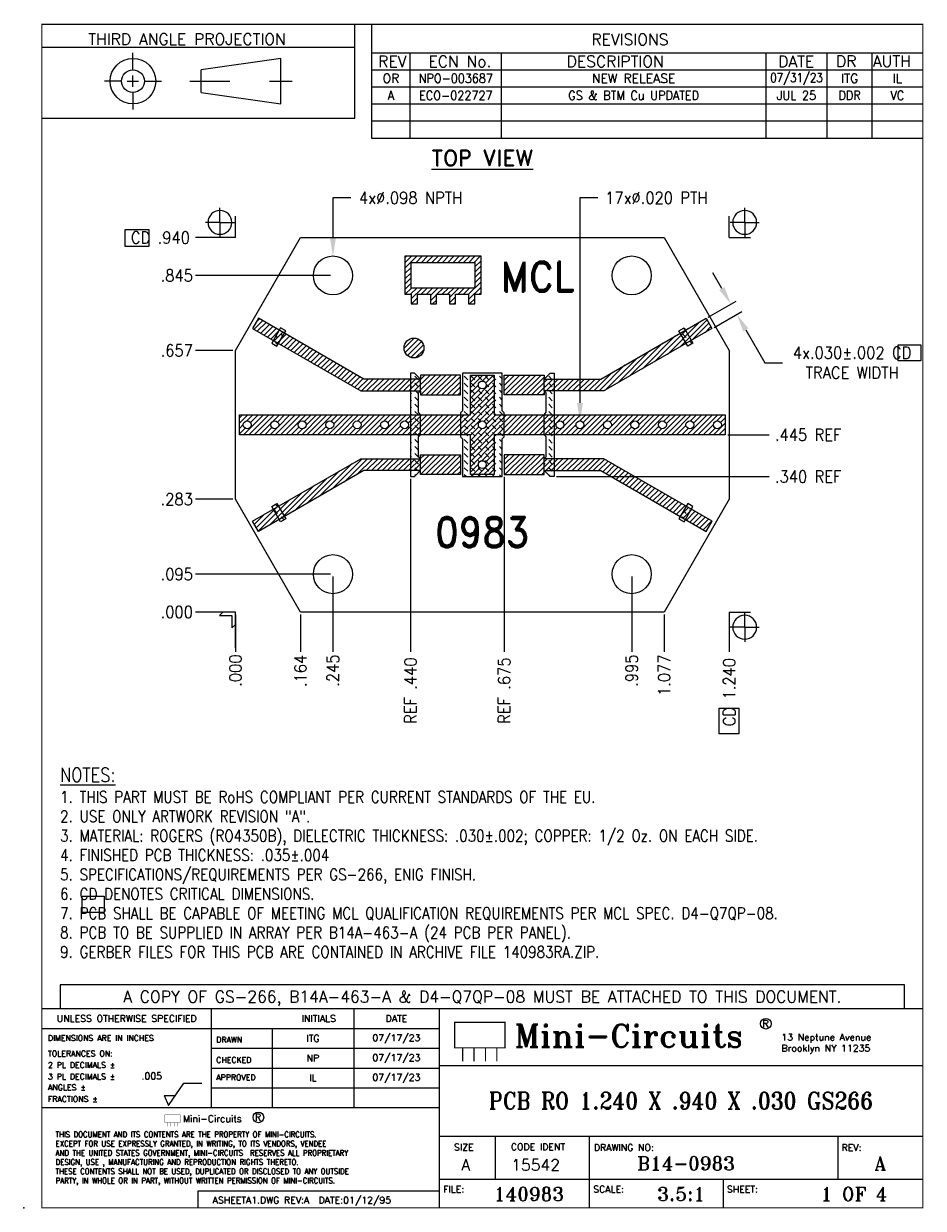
# Model space of a CAD drawing. Extents: x -0.5 to 9.5, y -1.5 to 2.7.
# Tile 1 of 4: x -0.5 to 1.7, y -1.5 to 1.5. Entities that reach past the tile are written whole.
import ezdxf
from ezdxf.enums import TextEntityAlignment as Align

# ---------------------------------------------------------------- set-up
doc = ezdxf.new("R2010")
doc.units = 0
doc.header["$LTSCALE"] = 0.1
doc.header["$MEASUREMENT"] = 0
doc.header["$PDSIZE"] = -1
doc.linetypes.add('DASHED', pattern=[0.75, 0.5, -0.25])
doc.layers.get('0').update_dxf_attribs({"linetype": 'CONTINUOUS'})
doc.layers.get('Defpoints').update_dxf_attribs({"linetype": 'CONTINUOUS'})
for name, color, linetype in [('CORNER', 7, 'CONTINUOUS'), ('DIM', 7, 'CONTINUOUS'), ('NPTH', 5, 'CONTINUOUS'), ('PCB-FRAME', 132, 'CONTINUOUS'), ('PTH', 6, 'CONTINUOUS'), ('TEXT', 7, 'CONTINUOUS'), ('TITLE-BLOCK', 7, 'CONTINUOUS'), ('TOP-COP', 1, 'CONTINUOUS'), ('TOP-SLD', 3, 'CONTINUOUS')]:
    doc.layers.add(name, color=color, linetype=linetype)
doc.layers.add('TOP-COPH', color=12, linetype='CONTINUOUS', lineweight=15)
doc.layers.add('TOP-SLDH', color=3, linetype='CONTINUOUS', lineweight=15)
doc.styles.add('ROMAND', font='romand.shx', dxfattribs={"width": 0.9})
doc.styles.add('ROMANT', font='ROMANT.shx', dxfattribs={"width": 0.9})
doc.dimstyles.new('DIM', dxfattribs={"dimscale": 0.6, "dimtxt": 0.05, "dimasz": 0.075, "dimexe": 0.025, "dimexo": 0.01, "dimgap": 0.01, "dimtad": 0, "dimtoh": 1, "dimdec": 3, "dimzin": 4, "dimdsep": 46, "dimtxsty": 'ROMAND', "dimcen": 0, "dimclrd": 256, "dimclre": 256, "dimclrt": 256, "dimadec": 0, "dimazin": 0, "dimtfac": 1, "dimtdec": 3, "dimtofl": 0, "dimtmove": 0, "dimatfit": 3, "dimfxl": 1, "dimtolj": 1, "dimtzin": 0, "dimlwd": -1, "dimlwe": -1, "dimarcsym": 0})

# ---------------------------------------------------------------- blocks, each defined once
blk = doc.blocks.new('ASHEET1')
for points, const_width in [([(3.787, 1.729), (3.787, 1.505), (4.229, 1.505), (4.229, 1.729)], 0.01), ([(1.241, 0.917), (1.241, 0.85), (1.374, 0.85), (1.374, 0.917)], 0.003)]:
    blk.add_lwpolyline(points, close=True, dxfattribs=dict(const_width=const_width))
for points, const_width in [([(3.857, 1.505), (3.857, 1.387)], 0.01), ([(3.957, 1.505), (3.957, 1.387)], 0.01), ([(4.057, 1.505), (4.057, 1.387)], 0.01), ([(4.157, 1.505), (4.157, 1.387)], 0.01), ([(1.262, 0.85), (1.262, 0.815)], 0.003), ([(1.292, 0.85), (1.292, 0.815)], 0.003), ([(1.322, 0.85), (1.322, 0.815)], 0.003), ([(1.352, 0.85), (1.352, 0.815)], 0.003)]:
    blk.add_lwpolyline(points, dxfattribs=dict(const_width=const_width))
for centre in [(6.521, 1.717), (2.062, 0.894)]:
    blk.add_circle(centre, 0.0468)
at = {"layer": 'TITLE-BLOCK'}
for p, q in [((2.91, 9.675), (2.91, 10.5)), ((3.057, 10.5), (3.057, 9.5)), ((0.16, 10.3), (2.91, 10.3)), ((0.96, 10.1), (0.96, 10.25)), ((3.057, 10.25), (7.9, 10.25)), ((3.397, 9.5), (3.397, 10.25)), ((4.198, 9.5), (4.198, 10.25)), ((6.522, 10.25), (6.522, 9.5)), ((7.06, 9.5), (7.06, 10.25)), ((7.454, 10.25), (7.454, 9.5)), ((2.26, 10.2), (1.56, 10.1)), ((1.56, 9.9), (1.56, 10.1)), ((2.26, 9.8), (2.26, 10.2)), ((3.057, 10.1), (7.9, 10.1)), ((0.86, 10), (0.71, 10)), ((0.91, 10), (1.01, 10)), ((0.96, 9.95), (0.96, 10.05)), ((1.06, 10), (1.21, 10)), ((0.96, 9.9), (0.96, 9.75)), ((1.56, 9.9), (2.26, 9.8)), ((3.057, 9.95), (7.9, 9.95)), ((3.057, 9.8), (7.9, 9.8)), ((0.16, 9.675), (2.91, 9.675)), ((3.057, 9.65), (7.9, 9.65)), ((3.057, 9.5), (7.9, 9.5)), ((0.16, 1.85), (7.9, 1.85)), ((1.65, 0.98), (1.65, 1.85)), ((2.9, 1.85), (2.9, 0.98)), ((3.65, 1.85), (3.65, 0.1)), ((0.16, 1.676), (1.65, 1.676)), ((1.65, 1.676), (3.65, 1.676)), ((2.184, 1.676), (2.184, 0.98)), ((1.65, 1.502), (3.65, 1.502)), ((1.65, 1.328), (3.65, 1.328)), ((3.65, 1.35), (7.9, 1.35)), ((1.273, 0.999), (1.408, 1.195)), ((1.408, 1.195), (1.564, 1.195)), ((1.65, 1.154), (3.65, 1.154)), ((1.233, 1.085), (1.332, 1.085)), ((1.233, 1.085), (1.273, 0.999)), ((0.16, 0.98), (3.65, 0.98)), ((3.65, 0.73), (7.9, 0.73)), ((4.144, 0.73), (4.144, 0.35)), ((4.97, 0.73), (4.97, 0.1)), ((7.154, 0.73), (7.154, 0.35)), ((3.65, 0.35), (7.9, 0.35)), ((6.15, 0.1), (6.15, 0.35)), ((1.534, 0.248), (3.65, 0.248)), ((1.534, 0.1), (1.534, 0.248))]:
    blk.add_line(p, q, dxfattribs=at)
at = {"layer": 'TITLE-BLOCK', "linetype": 'DASHED'}
blk.add_line((1.46, 10), (2.36, 10), dxfattribs=at)
at = {"layer": 'TITLE-BLOCK', "const_width": 0.01}
blk.add_lwpolyline([(0.16, 0.1), (0.16, 10.5), (7.9, 10.5), (7.9, 0.1)], close=True, dxfattribs=at)
at = {"layer": 'TITLE-BLOCK'}
for radius in [0.2, 0.1]:
    blk.add_circle((0.96, 10), radius, dxfattribs=at)
blk.add_point((0, 0.1), dxfattribs=at)
for s, height, style, p in [('Mini-Circuits', 0.2, 'ROMANT', (4.313, 1.511)), ('R', 0.06, 'ROMAND', (6.491, 1.687)), ('13 Neptune Avenue', 0.06, 'ROMANT', (6.658, 1.569)), ('Brooklyn NY 11235', 0.06, 'ROMANT', (6.658, 1.472)), ('Mini-Circuits', 0.06, 'ROMAND', (1.399, 0.852)), ('R', 0.06, 'ROMAND', (2.032, 0.865))]:
    blk.add_text(s, height=height, dxfattribs=dict(style=style)).set_placement(p)
at = {"style": 'ROMAND', "width": 0.9}
for s, p in [('THIS DOCUMENT AND ITS CONTENTS ARE THE PROPERTY OF MINI-CIRCUITS.', (0.28, 0.719)), ('EXCEPT FOR USE EXPRESSLY GRANTED, IN WRITING, TO ITS VENDORS, VENDEE', (0.28, 0.638)), ('AND THE UNITED STATES GOVERNMENT, MINI-CIRCUITS  RESERVES ALL PROPRIETARY', (0.28, 0.557)), ('DESIGN, USE , MANUFACTURING AND REPRODUCTION RIGHTS THERETO.', (0.28, 0.476)), ('THESE CONTENTS SHALL NOT BE USED, DUPLICATED OR DISCLOSED TO ANY OUTSIDE', (0.28, 0.395)), ('PARTY, IN WHOLE OR IN PART, WITHOUT WRITTEN PERMISSION OF MINI-CIRCUITS.', (0.28, 0.314))]:
    blk.add_text(s, height=0.05, dxfattribs=at).set_placement(p)
at = {"layer": 'TITLE-BLOCK'}
for s, height, style, p in [('THIRD ANGLE PROJECTION', 0.1, 'ROMAND', (0.567, 10.319)), ('DESCRIPTION', 0.1, 'ROMAND', (4.771, 10.123)), ('DR', 0.1, 'ROMANT', (7.138, 10.125)), ('AUTH', 0.1, 'ROMANT', (7.462, 10.125)), ('DIMENSIONS ARE IN INCHES', 0.05, 'ROMAND', (0.213, 1.566)), ('DRAWN', 0.05, 'ROMAND', (1.692, 1.551)), ('TOLERANCES ON:', 0.05, 'ROMAND', (0.213, 1.43)), ('2 PL DECIMALS %%P', 0.05, 'ROMAND', (0.213, 1.329)), ('CHECKED', 0.05, 'ROMAND', (1.692, 1.374)), ('3 PL DECIMALS %%P', 0.05, 'ROMAND', (0.213, 1.228)), ('APPROVED', 0.05, 'ROMAND', (1.692, 1.22)), ('ANGLES %%P', 0.05, 'ROMAND', (0.213, 1.132)), ('FRACTIONS %%P', 0.05, 'ROMAND', (0.213, 1.03)), ('SIZE', 0.06, 'ROMAND', (3.781, 0.602)), ('CODE IDENT', 0.06, 'ROMAND', (4.281, 0.605)), ('DRAWING NO:', 0.06, 'ROMAND', (5.01, 0.599)), ('REV:', 0.06, 'ROMAND', (7.187, 0.599)), ('A', 0.1, 'ROMANT', (3.845, 0.428)), ('15542', 0.1, 'ROMANT', (4.284, 0.426)), ('FILE:', 0.06, 'ROMAND', (3.686, 0.233)), ('SCALE:', 0.06, 'ROMAND', (5.005, 0.233)), ('SHEET:', 0.06, 'ROMAND', (6.179, 0.233)), ('ASHEETA1.DWG REV:A  DATE:01/12/95', 0.06, 'ROMAND', (1.66, 0.137))]:
    blk.add_text(s, height=height, dxfattribs=dict(at, style=style)).set_placement(p)
at = {"layer": 'TITLE-BLOCK', "style": 'ROMAND'}
for s, height, p in [('REVISIONS', 0.1, (5.327, 10.367)), ('REV', 0.1, (3.239, 10.173)), ('ECN No.', 0.1, (3.833, 10.173)), ('DATE', 0.1, (6.788, 10.173)), ('UNLESS OTHERWISE SPECIFIED', 0.06, (0.905, 1.763)), ('INITIALS', 0.06, (2.593, 1.763)), ('DATE', 0.06, (3.275, 1.763))]:
    blk.add_text(s, height=height, dxfattribs=at).set_placement(p, align=Align.MIDDLE)
at = {"layer": 'TITLE-BLOCK', "style": 'ROMANT'}
for tag, height, p in [('DWG_REV_1ST_ECN', 0.08, (3.227, 10.025)), ('1ST_ECN_NUMBER', 0.08, (3.798, 10.025)), ('1ST_ECN_DESCRIPTION', 0.08, (5.36, 10.025)), ('1ST_ECN-DATE', 0.08, (6.791, 10.025)), ('1ST_ECN_CAD_DSNER_INITIAL', 0.08, (7.257, 10.025)), ('1ST_ECN_AUTHORIZER_INITIAL', 0.08, (7.677, 10.025)), ('ACAD_DESIGNER_INITIAL', 0.06, (2.542, 1.589)), ('DRAWING_DATE', 0.06, (3.275, 1.589)), ('CHECKER_INITIAL', 0.06, (2.542, 1.415)), ('CHECKING_DATE', 0.06, (3.275, 1.415)), ('APPROVER_INITIAL', 0.06, (2.542, 1.241)), ('APPROVING_DATE', 0.06, (3.275, 1.241)), ('DRAWING_NAME', 0.15, (5.775, 1.04))]:
    blk.add_attdef(tag, text='', height=height, dxfattribs=at).set_placement(p, align=Align.MIDDLE)
for tag, p, height in [('2_PLACE-TOLERANCE', (1.036, 1.32), 0.06), ('3_PLACE_TOLERANCE', (1.036, 1.228), 0.06), ('SURFACE_ROUGHNESS', (1.416, 1.216), 0.05), ('ANGULAR_TOLERANCE', (0.772, 1.126), 0.06), ('FRACTIONAL_TOLERANCE', (0.772, 1.014), 0.06)]:
    blk.add_attdef(tag, p, '', height=height, dxfattribs=at)
for tag, p in [('DRAWING_NUMBER', (6.062, 0.429)), ('CURRENT_REVISION', (7.527, 0.429)), ('DRAWING_FILE_NAME', (4.439, 0.16)), ('SCALE', (5.777, 0.16)), ('SHEET_NUMBER', (7.296, 0.16))]:
    blk.add_attdef(tag, text='', height=0.12, dxfattribs=at).set_placement(p, align=Align.CENTER)
blk = doc.blocks.new('Low-left')
blk.add_lwpolyline([(-0.0312, 0), (-0.0396, -0.009), (-0.009, -0.009), (-0.009, -0.0396), (0, -0.0312), (0, 0)], close=True)
blk = doc.blocks.new('Low-rght')
for p, q in [((0, 0), (0.0537, 0)), ((0, 0), (0, -0.0537)), ((0.0387, -0.0383), (0.0387, -0.0021)), ((0.0387, -0.0383), (0.0025, -0.0383)), ((0.0387, -0.0383), (0.0387, -0.0745)), ((0.0387, -0.0383), (0.0749, -0.0383))]:
    blk.add_line(p, q)
for start, end in [(90, 180), (0, 90), (180, 270), (270, 0)]:
    blk.add_arc((0.0387, -0.0383), 0.03, start, end)
blk = doc.blocks.new('Up-left')
for p, q in [((-0.0387, 0.0383), (-0.0387, 0.0745)), ((-0.0387, 0.0383), (-0.0749, 0.0383)), ((-0.0387, 0.0383), (-0.0387, 0.0021)), ((-0.0387, 0.0383), (-0.0025, 0.0383)), ((0, 0), (0, 0.0537)), ((0, 0), (-0.0537, 0))]:
    blk.add_line(p, q)
for start, end in [(90, 180), (0, 90), (180, 270), (270, 0)]:
    blk.add_arc((-0.0387, 0.0383), 0.03, start, end)
blk = doc.blocks.new('Up-rght')
for p, q in [((0.0387, 0.0383), (0.0387, 0.0745)), ((0, 0), (0, 0.0537)), ((0.0387, 0.0383), (0.0025, 0.0383)), ((0.0387, 0.0383), (0.0749, 0.0383)), ((0.0387, 0.0383), (0.0387, 0.0021)), ((0, 0), (0.0537, 0))]:
    blk.add_line(p, q)
for start, end in [(90, 180), (0, 90), (180, 270), (270, 0)]:
    blk.add_arc((0.0387, 0.0383), 0.03, start, end)
blk = doc.blocks.new('*D12')
at = {"layer": 'Defpoints', "color": 0}
for p in [(-0.1, 0), (0, 0), (0, 0)]:
    blk.add_point(p, dxfattribs=at)
at = {"layer": 'DIM'}
blk.add_line((-0.006, 0), (-0.1, 0), dxfattribs=at)
at = {"layer": 'DIM', "insert": (-0.1471, 0), "char_height": 0.03, "attachment_point": 5, "style": 'ROMAND'}
blk.add_mtext('\\A1;.000', dxfattribs=at)
blk = doc.blocks.new('*D13')
at = {"layer": 'Defpoints', "color": 0}
for p in [(0, 0), (0, 0), (0, -0.1)]:
    blk.add_point(p, dxfattribs=at)
at = {"layer": 'DIM'}
for p, q in [((0, -0.006), (0, -0.09)), ((0, -0.09), (0, -0.01)), ((0, -0.01), (0, -0.1))]:
    blk.add_line(p, q, dxfattribs=at)
at = {"layer": 'DIM', "insert": (0, -0.1471), "char_height": 0.03, "attachment_point": 5, "rotation": 90, "style": 'ROMAND'}
blk.add_mtext('\\A1;.000', dxfattribs=at)
blk = doc.blocks.new('*D14')
at = {"layer": 'Defpoints', "color": 0}
for p in [(-0.1, 0.095), (0.245, 0.095), (0, 0)]:
    blk.add_point(p, dxfattribs=at)
at = {"layer": 'DIM'}
blk.add_line((0.239, 0.095), (-0.1, 0.095), dxfattribs=at)
at = {"layer": 'DIM', "insert": (-0.1471, 0.095), "char_height": 0.03, "attachment_point": 5, "style": 'ROMAND'}
blk.add_mtext('\\A1;.095', dxfattribs=at)
blk = doc.blocks.new('*D15')
at = {"layer": 'Defpoints', "color": 0}
for p in [(-0.1, 0.2832), (0, 0.2832), (0, 0)]:
    blk.add_point(p, dxfattribs=at)
at = {"layer": 'DIM'}
blk.add_line((-0.006, 0.2832), (-0.1, 0.2832), dxfattribs=at)
at = {"layer": 'DIM', "insert": (-0.1471, 0.2832), "char_height": 0.03, "attachment_point": 5, "style": 'ROMAND'}
blk.add_mtext('\\A1;.283', dxfattribs=at)
blk = doc.blocks.new('*D16')
at = {"layer": 'Defpoints', "color": 0}
for p in [(-0.1, 0.6568), (0, 0.6568), (0, 0)]:
    blk.add_point(p, dxfattribs=at)
at = {"layer": 'DIM'}
blk.add_line((-0.006, 0.6568), (-0.1, 0.6568), dxfattribs=at)
at = {"layer": 'DIM', "insert": (-0.1471, 0.6568), "char_height": 0.03, "attachment_point": 5, "style": 'ROMAND'}
blk.add_mtext('\\A1;.657', dxfattribs=at)
blk = doc.blocks.new('*D17')
at = {"layer": 'Defpoints', "color": 0}
for p in [(-0.1, 0.845), (0.245, 0.845), (0, 0)]:
    blk.add_point(p, dxfattribs=at)
at = {"layer": 'DIM'}
blk.add_line((0.239, 0.845), (-0.1, 0.845), dxfattribs=at)
at = {"layer": 'DIM', "insert": (-0.1471, 0.845), "char_height": 0.03, "attachment_point": 5, "style": 'ROMAND'}
blk.add_mtext('\\A1;.845', dxfattribs=at)
blk = doc.blocks.new('*D18')
at = {"layer": 'Defpoints', "color": 0}
for p in [(-0.1, 0.94), (0, 0.94), (0, 0)]:
    blk.add_point(p, dxfattribs=at)
at = {"layer": 'DIM'}
blk.add_line((-0.006, 0.94), (-0.1, 0.94), dxfattribs=at)
at = {"layer": 'DIM', "insert": (-0.1883, 0.94), "char_height": 0.03, "attachment_point": 5, "style": 'ROMAND'}
blk.add_mtext('\\A1;CD .940', dxfattribs=at)
blk = doc.blocks.new('*D19')
at = {"layer": 'Defpoints', "color": 0}
for p in [(0.8, 0.34), (1.34, 0.34), (0, 0)]:
    blk.add_point(p, dxfattribs=at)
at = {"layer": 'DIM'}
blk.add_line((0.806, 0.34), (1.34, 0.34), dxfattribs=at)
at = {"layer": 'DIM', "insert": (1.4379, 0.34), "char_height": 0.03, "attachment_point": 5, "style": 'ROMAND'}
blk.add_mtext('\\A1;.340 REF', dxfattribs=at)
blk = doc.blocks.new('*D20')
at = {"layer": 'Defpoints', "color": 0}
for p in [(1.23, 0.445), (1.34, 0.445), (0, 0)]:
    blk.add_point(p, dxfattribs=at)
at = {"layer": 'DIM'}
blk.add_line((1.236, 0.445), (1.34, 0.445), dxfattribs=at)
at = {"layer": 'DIM', "insert": (1.4379, 0.445), "char_height": 0.03, "attachment_point": 5, "style": 'ROMAND'}
blk.add_mtext('\\A1;.445 REF', dxfattribs=at)
blk = doc.blocks.new('*D21')
at = {"layer": 'Defpoints', "color": 0}
for p in [(0, 0), (0.1635, 0), (0.1635, -0.1)]:
    blk.add_point(p, dxfattribs=at)
at = {"layer": 'DIM'}
blk.add_line((0.1635, -0.006), (0.1635, -0.1), dxfattribs=at)
at = {"layer": 'DIM', "insert": (0.1635, -0.1478), "char_height": 0.03, "attachment_point": 5, "rotation": 90, "style": 'ROMAND'}
blk.add_mtext('\\A1;.164', dxfattribs=at)
blk = doc.blocks.new('*D22')
at = {"layer": 'Defpoints', "color": 0}
for p in [(0.245, 0.095), (0, 0), (0.245, -0.1)]:
    blk.add_point(p, dxfattribs=at)
at = {"layer": 'DIM'}
blk.add_line((0.245, 0.089), (0.245, -0.1), dxfattribs=at)
at = {"layer": 'DIM', "insert": (0.245, -0.1471), "char_height": 0.03, "attachment_point": 5, "rotation": 90, "style": 'ROMAND'}
blk.add_mtext('\\A1;.245', dxfattribs=at)
blk = doc.blocks.new('*D23')
at = {"layer": 'Defpoints', "color": 0}
for p in [(0.995, 0.095), (0, 0), (0.995, -0.1)]:
    blk.add_point(p, dxfattribs=at)
at = {"layer": 'DIM'}
blk.add_line((0.995, 0.089), (0.995, -0.1), dxfattribs=at)
at = {"layer": 'DIM', "insert": (0.995, -0.1471), "char_height": 0.03, "attachment_point": 5, "rotation": 90, "style": 'ROMAND'}
blk.add_mtext('\\A1;.995', dxfattribs=at)
blk = doc.blocks.new('*D24')
at = {"layer": 'Defpoints', "color": 0}
for p in [(0, 0), (1.0766, 0), (1.0766, -0.1)]:
    blk.add_point(p, dxfattribs=at)
at = {"layer": 'DIM'}
blk.add_line((1.0766, -0.006), (1.0766, -0.1), dxfattribs=at)
at = {"layer": 'DIM', "insert": (1.0766, -0.1587), "char_height": 0.03, "attachment_point": 5, "rotation": 90, "style": 'ROMAND'}
blk.add_mtext('\\A1;1.077', dxfattribs=at)
blk = doc.blocks.new('*D25')
at = {"layer": 'Defpoints', "color": 0}
for p in [(0, 0), (1.24, 0), (1.24, -0.1)]:
    blk.add_point(p, dxfattribs=at)
at = {"layer": 'DIM'}
blk.add_line((1.24, -0.006), (1.24, -0.1), dxfattribs=at)
at = {"layer": 'DIM', "insert": (1.24, -0.2011), "char_height": 0.03, "attachment_point": 5, "rotation": 90, "style": 'ROMAND'}
blk.add_mtext('\\A1;CD 1.240', dxfattribs=at)
blk = doc.blocks.new('*D26')
at = {"layer": 'Defpoints', "color": 0}
for p in [(0.44, 0.34), (0, 0), (0.44, -0.1)]:
    blk.add_point(p, dxfattribs=at)
at = {"layer": 'DIM'}
blk.add_line((0.44, 0.334), (0.44, -0.1), dxfattribs=at)
at = {"layer": 'DIM', "insert": (0.44, -0.1973), "char_height": 0.03, "attachment_point": 5, "rotation": 90, "style": 'ROMAND'}
blk.add_mtext('\\A1;REF .440', dxfattribs=at)
blk = doc.blocks.new('*D27')
at = {"layer": 'Defpoints', "color": 0}
for p in [(0.675, 0.345), (0, 0), (0.675, -0.1)]:
    blk.add_point(p, dxfattribs=at)
at = {"layer": 'DIM'}
blk.add_line((0.675, 0.339), (0.675, -0.1), dxfattribs=at)
at = {"layer": 'DIM', "insert": (0.675, -0.1973), "char_height": 0.03, "attachment_point": 5, "rotation": 90, "style": 'ROMAND'}
blk.add_mtext('\\A1;REF .675', dxfattribs=at)
blk = doc.blocks.new('*D28')
at = {"layer": 'Defpoints', "color": 0}
for p in [(0.245, 0.894), (0.245, 0.796)]:
    blk.add_point(p, dxfattribs=at)
at = {"layer": 'DIM'}
for p, q in [((0.29, 1.04), (0.245, 1.04)), ((0.245, 1.04), (0.245, 0.939))]:
    blk.add_line(p, q, dxfattribs=at)
blk.add_solid([(0.2375, 0.939), (0.2525, 0.939), (0.245, 0.894)], dxfattribs=at)
at = {"layer": 'DIM', "insert": (0.44, 1.04), "char_height": 0.03, "attachment_point": 5, "style": 'ROMAND'}
blk.add_mtext('\\A1;4x∅.098 NPTH', dxfattribs=at)
blk = doc.blocks.new('*D29')
at = {"layer": 'Defpoints', "color": 0}
for p in [(1.259, 0.7473), (1.1819, 0.7374), (1.1969, 0.7115)]:
    blk.add_point(p, dxfattribs=at)
at = {"layer": 'DIM'}
for p, q in [((1.2215, 0.8122), (1.199, 0.8512)), ((1.1871, 0.7404), (1.2569, 0.7808)), ((1.2021, 0.7145), (1.2719, 0.7548)), ((1.2815, 0.7083), (1.329, 0.626)), ((1.329, 0.626), (1.374, 0.626))]:
    blk.add_line(p, q, dxfattribs=at)
for points in [[(1.228, 0.816), (1.215, 0.8085), (1.244, 0.7733)], [(1.288, 0.7121), (1.275, 0.7046), (1.259, 0.7473)]]:
    blk.add_solid(points, dxfattribs=at)
at = {"layer": 'DIM', "insert": (1.5484, 0.626), "char_height": 0.03, "attachment_point": 5, "style": 'ROMAND'}
blk.add_mtext('\\A1;4x.030%%P.002 CD\\PTRACE WIDTH', dxfattribs=at)
blk = doc.blocks.new('*D39')
at = {"layer": 'Defpoints', "color": 0}
for p in [(0.8652, 0.48), (0.8652, 0.46)]:
    blk.add_point(p, dxfattribs=at)
at = {"layer": 'DIM'}
for p, q in [((0.9102, 1.04), (0.8652, 1.04)), ((0.8652, 1.04), (0.8652, 0.525))]:
    blk.add_line(p, q, dxfattribs=at)
blk.add_solid([(0.8577, 0.525), (0.8727, 0.525), (0.8652, 0.48)], dxfattribs=at)
at = {"layer": 'DIM', "insert": (1.057, 1.04), "char_height": 0.03, "attachment_point": 5, "style": 'ROMAND'}
blk.add_mtext('\\A1;17x∅.020 PTH', dxfattribs=at)

msp = doc.modelspace()

# ---------------------------------------------------------------- hatches: boundary and pattern name
at = {"layer": 'TOP-COPH'}
h = msp.add_hatch(dxfattribs=at)
h.set_pattern_fill('ANSI31', color=256, scale=0.075, style=0)
h.paths.add_polyline_path([(0.6169, 0.8933), (0.4256, 0.8933), (0.4256, 0.7979), (0.4416, 0.7979), (0.4416, 0.7736), (0.457, 0.7736), (0.457, 0.7979), (0.4895, 0.7979), (0.4895, 0.7736), (0.5049, 0.7736), (0.5049, 0.7979), (0.5375, 0.7979), (0.5375, 0.7736), (0.5529, 0.7736), (0.5529, 0.7979), (0.5855, 0.7979), (0.5855, 0.7736), (0.6009, 0.7736), (0.6009, 0.7979), (0.6169, 0.7979)])
h.paths.add_polyline_path([(0.6015, 0.8779), (0.6015, 0.8163), (0.5985, 0.8133), (0.441, 0.8133), (0.441, 0.8779)], flags=16)
h.paths.add_polyline_path([(0.565, 0.595), (0.465, 0.595), (0.465, 0.585), (0.3226, 0.585), (0.0582, 0.7377), (0.0432, 0.7117), (0.3146, 0.555), (0.465, 0.555), (0.465, 0.545), (0.565, 0.545)])
h.paths.add_polyline_path([(0.4734, 0.6629, 1), (0.4234, 0.6629, 1)], flags=17)
h.paths.add_polyline_path([(1.1966, 0.7117), (1.1816, 0.7377), (0.9172, 0.585), (0.775, 0.585), (0.775, 0.595), (0.675, 0.595), (0.675, 0.545), (0.775, 0.545), (0.775, 0.555), (0.9252, 0.555)])
h.paths.add_polyline_path([(1.23, 0.495), (0.65, 0.495), (0.65, 0.595), (0.59, 0.595), (0.59, 0.495), (0.01, 0.495), (0.01, 0.445), (0.59, 0.445), (0.59, 0.345), (0.65, 0.345), (0.65, 0.445), (1.23, 0.445)])
h.paths.add_polyline_path([(0.415, 0.47, -1), (0.435, 0.47, -1)], flags=16)
h.paths.add_polyline_path([(0.63, 0.47, -1), (0.61, 0.47, -1)], flags=16)
h.paths.add_polyline_path([(0.3648, 0.47, -1), (0.3848, 0.47, -1)], flags=16)
h.paths.add_polyline_path([(0.61, 0.57, -1), (0.63, 0.57, -1)], flags=16)
h.paths.add_polyline_path([(0.63, 0.37, -1), (0.61, 0.37, -1)], flags=16)
h.paths.add_polyline_path([(0.2958, 0.47, -1), (0.3158, 0.47, -1)], flags=16)
h.paths.add_polyline_path([(0.2268, 0.47, -1), (0.2468, 0.47, -1)], flags=16)
h.paths.add_polyline_path([(0.825, 0.47, -1), (0.805, 0.47, -1)], flags=16)
h.paths.add_polyline_path([(0.8752, 0.47, -1), (0.8552, 0.47, -1)], flags=16)
h.paths.add_polyline_path([(0.1578, 0.47, -1), (0.1778, 0.47, -1)], flags=16)
h.paths.add_polyline_path([(0.9442, 0.47, -1), (0.9242, 0.47, -1)], flags=16)
h.paths.add_polyline_path([(0.0888, 0.47, -1), (0.1088, 0.47, -1)], flags=16)
h.paths.add_polyline_path([(1.0132, 0.47, -1), (0.9932, 0.47, -1)], flags=16)
h.paths.add_polyline_path([(0.0198, 0.47, -1), (0.0398, 0.47, -1)], flags=16)
h.paths.add_polyline_path([(1.0822, 0.47, -1), (1.0622, 0.47, -1)], flags=16)
h.paths.add_polyline_path([(1.1512, 0.47, -1), (1.1312, 0.47, -1)], flags=16)
h.paths.add_polyline_path([(1.2202, 0.47, -1), (1.2002, 0.47, -1)], flags=16)
h.paths.add_polyline_path([(0.565, 0.395), (0.465, 0.395), (0.465, 0.385), (0.3146, 0.385), (0.0432, 0.2283), (0.0582, 0.2023), (0.3226, 0.355), (0.465, 0.355), (0.465, 0.345), (0.565, 0.345)])
h.paths.add_polyline_path([(0.9254, 0.385), (0.775, 0.385), (0.775, 0.395), (0.675, 0.395), (0.675, 0.345), (0.775, 0.345), (0.775, 0.355), (0.9174, 0.355), (1.1818, 0.2023), (1.1968, 0.2283)])
at = {"layer": 'TOP-SLDH'}
h = msp.add_hatch(dxfattribs=at)
h.set_pattern_fill('DASH', color=256, scale=0.1, angle=135, style=0)
h.paths.add_polyline_path([(0.1265, 0.706), (0.1136, 0.7135), (0.0916, 0.6754), (0.1045, 0.6679)])
h.paths.add_polyline_path([(0.1045, 0.2721), (0.0916, 0.2646), (0.1136, 0.2265), (0.1265, 0.234)])
h.paths.add_polyline_path([(0.465, 0.585), (0.45, 0.6), (0.44, 0.6), (0.44, 0.34), (0.45, 0.34), (0.465, 0.355), (0.465, 0.385), (0.46, 0.39), (0.46, 0.44), (0.465, 0.445), (0.465, 0.495), (0.46, 0.5017), (0.46, 0.55), (0.465, 0.555)])
h.paths.add_polyline_path([(0.67, 0.6), (0.57, 0.6), (0.57, 0.505), (0.565, 0.5), (0.565, 0.44), (0.57, 0.435), (0.57, 0.34), (0.67, 0.34), (0.67, 0.435), (0.675, 0.44), (0.675, 0.5), (0.67, 0.505)])
h.paths.add_polyline_path([(0.61, 0.57, -1), (0.63, 0.57, -1)], flags=16)
h.paths.add_polyline_path([(0.63, 0.47, -1), (0.61, 0.47, -1)], flags=16)
h.paths.add_polyline_path([(0.63, 0.37, -1), (0.61, 0.37, -1)], flags=16)
h.paths.add_polyline_path([(0.8, 0.6), (0.79, 0.6), (0.775, 0.585), (0.775, 0.555), (0.78, 0.55), (0.78, 0.5017), (0.775, 0.495), (0.775, 0.445), (0.78, 0.44), (0.78, 0.39), (0.775, 0.385), (0.775, 0.355), (0.79, 0.34), (0.8, 0.34)])
h.paths.add_polyline_path([(1.1266, 0.7135), (1.1136, 0.706), (1.1356, 0.6679), (1.1486, 0.6754)])
h.paths.add_polyline_path([(1.1486, 0.2646), (1.1356, 0.2721), (1.1136, 0.234), (1.1266, 0.2265)])

# ---------------------------------------------------------------- linework, layer by layer
at = {"layer": 'DIM'}
for points in [[(-0.277, 0.9608), (-0.2169, 0.9608), (-0.2169, 0.9179), (-0.277, 0.9179)], [(1.6639, 0.6711), (1.7209, 0.6711), (1.7209, 0.6307), (1.6639, 0.6307)], [(1.2149, -0.2417), (1.2643, -0.2417), (1.2643, -0.3058), (1.2149, -0.3058)]]:
    msp.add_lwpolyline(points, close=True, dxfattribs=at)
at = {"layer": 'NPTH'}
for centre in [(0.245, 0.845), (0.995, 0.845), (0.245, 0.095), (0.995, 0.095)]:
    msp.add_circle(centre, 0.049, dxfattribs=at)
at = {"layer": 'PCB-FRAME'}
msp.add_lwpolyline([(1.24, 0.6568), (1.24, 0.2832), (1.0766, 0), (0.1635, 0), (0, 0.2832), (0, 0.6568), (0.1635, 0.94), (1.0766, 0.94)], close=True, dxfattribs=at)
at = {"layer": 'PTH'}
for centre in [(0.62, 0.57), (0.0298, 0.47), (0.0988, 0.47), (0.1678, 0.47), (0.2368, 0.47), (0.3058, 0.47), (0.3748, 0.47), (0.425, 0.47), (0.62, 0.47), (0.815, 0.47), (0.8652, 0.47), (0.9342, 0.47), (1.0032, 0.47), (1.0722, 0.47), (1.1412, 0.47), (1.2102, 0.47), (0.62, 0.37)]:
    msp.add_circle(centre, 0.01, dxfattribs=at)
at = {"layer": 'TEXT'}
for points in [[(-0.3849, -0.7131), (-0.329, -0.7131), (-0.329, -0.7546), (-0.3849, -0.7546)], [(1.68, -0.9357), (-0.44, -0.9357), (-0.44, -0.9957), (1.68, -0.9957)]]:
    msp.add_lwpolyline(points, close=True, dxfattribs=at)
at = {"layer": 'TOP-COP'}
for points in [[(0.6169, 0.8933), (0.4256, 0.8933), (0.4256, 0.7979), (0.4416, 0.7979), (0.4416, 0.7736), (0.457, 0.7736), (0.457, 0.7979), (0.457, 0.7979), (0.4895, 0.7979), (0.4895, 0.7736), (0.5049, 0.7736), (0.5049, 0.7979), (0.5375, 0.7979), (0.5375, 0.7736), (0.5529, 0.7736), (0.5529, 0.7979), (0.5855, 0.7979), (0.5855, 0.7736), (0.6009, 0.7736), (0.6009, 0.7979), (0.6169, 0.7979)], [(0.441, 0.8779), (0.6015, 0.8779), (0.6015, 0.8163), (0.5985, 0.8133), (0.441, 0.8133)], [(0.465, 0.555), (0.465, 0.545), (0.565, 0.545), (0.565, 0.595), (0.465, 0.595), (0.465, 0.585), (0.3226, 0.585), (0.0582, 0.7377), (0.0432, 0.7117), (0.3146, 0.555)], [(0.775, 0.555), (0.775, 0.545), (0.675, 0.545), (0.675, 0.595), (0.775, 0.595), (0.775, 0.585), (0.9172, 0.585), (1.1816, 0.7377), (1.1966, 0.7117), (0.9252, 0.555)], [(0.65, 0.595), (0.65, 0.495), (1.23, 0.495), (1.23, 0.445), (0.65, 0.445), (0.65, 0.345), (0.59, 0.345), (0.59, 0.445), (0.01, 0.445), (0.01, 0.495), (0.59, 0.495), (0.59, 0.595)], [(0.465, 0.385), (0.465, 0.395), (0.565, 0.395), (0.565, 0.345), (0.465, 0.345), (0.465, 0.355), (0.3226, 0.355), (0.0582, 0.2023), (0.0432, 0.2283), (0.3146, 0.385)], [(0.775, 0.385), (0.775, 0.395), (0.675, 0.395), (0.675, 0.345), (0.775, 0.345), (0.775, 0.355), (0.9174, 0.355), (1.1818, 0.2023), (1.1968, 0.2283), (0.9254, 0.385)]]:
    msp.add_lwpolyline(points, close=True, dxfattribs=at)
msp.add_circle((0.4484, 0.6629), 0.025, dxfattribs=at)
at = {"layer": 'TOP-SLD'}
for points in [[(0.1136, 0.7135), (0.0916, 0.6754), (0.1045, 0.6679), (0.1265, 0.706)], [(1.1266, 0.7135), (1.1486, 0.6754), (1.1356, 0.6679), (1.1136, 0.706)], [(0.45, 0.6), (0.44, 0.6), (0.44, 0.34), (0.45, 0.34), (0.465, 0.355), (0.465, 0.385), (0.46, 0.39), (0.46, 0.44), (0.465, 0.445), (0.465, 0.495), (0.46, 0.5017), (0.46, 0.55), (0.465, 0.555), (0.465, 0.585)], [(0.67, 0.34), (0.67, 0.435), (0.675, 0.44), (0.675, 0.5), (0.67, 0.505), (0.67, 0.6), (0.57, 0.6), (0.57, 0.505), (0.565, 0.5), (0.565, 0.44), (0.57, 0.435), (0.57, 0.34), (0.67, 0.34)], [(0.79, 0.6), (0.8, 0.6), (0.8, 0.34), (0.79, 0.34), (0.775, 0.355), (0.775, 0.385), (0.78, 0.39), (0.78, 0.44), (0.775, 0.445), (0.775, 0.495), (0.78, 0.5017), (0.78, 0.55), (0.775, 0.555), (0.775, 0.585)], [(0.1136, 0.2265), (0.0916, 0.2646), (0.1045, 0.2721), (0.1265, 0.234)], [(1.1266, 0.2265), (1.1486, 0.2646), (1.1356, 0.2721), (1.1136, 0.234)]]:
    msp.add_lwpolyline(points, close=True, dxfattribs=at)

# ---------------------------------------------------------------- block references
at = {"layer": 'CORNER'}
for name, p in [('Up-left', (0, 0.94)), ('Up-rght', (1.24, 0.94)), ('Low-left', (0, 0)), ('Low-rght', (1.24, 0))]:
    msp.add_blockref(name, p, dxfattribs=at)
at = {"layer": 'TITLE-BLOCK'}
ref = msp.add_blockref('ASHEET1', (-0.5314, -1.5243), dxfattribs=dict(at, xscale=0.2857142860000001, yscale=0.2857142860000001, zscale=0.2857142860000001))
ref.add_attrib('DRAWING_NAME', 'PCB RO 1.240 X .940 X .030 GS266', dxfattribs={"height": 0.042857, "style": 'ROMANT', "width": 0.88}).set_placement((1.1186, -1.2271), align=Align.MIDDLE)
ref.add_attrib('DRAWING_NUMBER', 'B14-0983', (1.0087, -1.4017), dxfattribs={"height": 0.03429, "style": 'ROMANT'})
ref.add_attrib('DRAWING_FILE_NAME', '140983', dxfattribs={"height": 0.03429, "style": 'ROMANT'}).set_placement((0.7369, -1.4785), align=Align.CENTER)
ref.add_attrib('CURRENT_REVISION', 'A', dxfattribs={"height": 0.0343, "style": 'ROMANT'}).set_placement((1.6191, -1.4017), align=Align.CENTER)
ref.add_attrib('ACAD_DESIGNER_INITIAL', 'ITG', dxfattribs={"height": 0.01714, "style": 'ROMANT'}).set_placement((0.1948, -1.0703), align=Align.MIDDLE)
ref.add_attrib('DRAWING_DATE', '07/17/23', dxfattribs={"height": 0.01714, "style": 'ROMANT'}).set_placement((0.4043, -1.0703), align=Align.MIDDLE)
ref.add_attrib('CHECKER_INITIAL', 'NP', dxfattribs={"height": 0.01714, "style": 'ROMANT'}).set_placement((0.1948, -1.12), align=Align.MIDDLE)
ref.add_attrib('CHECKING_DATE', '07/17/23', dxfattribs={"height": 0.01714, "style": 'ROMANT'}).set_placement((0.4043, -1.12), align=Align.MIDDLE)
ref.add_attrib('APPROVER_INITIAL', 'IL', dxfattribs={"height": 0.01714, "style": 'ROMANT'}).set_placement((0.1948, -1.1697), align=Align.MIDDLE)
ref.add_attrib('APPROVING_DATE', '07/17/23', dxfattribs={"height": 0.01714, "style": 'ROMANT'}).set_placement((0.4043, -1.1697), align=Align.MIDDLE)
ref.add_attrib('SCALE', '3.5:1', dxfattribs={"height": 0.03429, "style": 'ROMANT'}).set_placement((1.1192, -1.4785), align=Align.CENTER)
ref.add_attrib('SHEET_NUMBER', '1 OF 4', dxfattribs={"height": 0.03429, "style": 'ROMANT'}).set_placement((1.5532, -1.4785), align=Align.CENTER)
ref.add_attrib('3_PLACE_TOLERANCE', '.005', (-0.2355, -1.1733), dxfattribs={"height": 0.01714, "style": 'ROMANT'})
ref.add_attrib('1ST_ECN_NUMBER', 'NPO-003687', dxfattribs={"height": 0.02286, "style": 'ROMANT', "width": 0.9}).set_placement((0.5536, 1.34), align=Align.MIDDLE)
ref.add_attrib('1ST_ECN_DESCRIPTION', 'NEW RELEASE', dxfattribs={"height": 0.022857, "style": 'ROMANT'}).set_placement((0.9999, 1.34), align=Align.MIDDLE)
ref.add_attrib('DWG_REV_1ST_ECN', 'OR', dxfattribs={"height": 0.02286, "style": 'ROMANT'}).set_placement((0.3907, 1.34), align=Align.MIDDLE)
ref.add_attrib('1ST_ECN_AUTHORIZER_INITIAL', 'IL', dxfattribs={"height": 0.02286, "style": 'ROMANT'}).set_placement((1.662, 1.34), align=Align.MIDDLE)
ref.add_attrib('1ST_ECN-DATE', '07/31/23', dxfattribs={"height": 0.02286, "style": 'ROMANT', "width": 0.82}).set_placement((1.4088, 1.34), align=Align.MIDDLE)
ref.add_attrib('1ST_ECN_CAD_DSNER_INITIAL', 'ITG', dxfattribs={"height": 0.02286, "style": 'ROMANT'}).set_placement((1.542, 1.34), align=Align.MIDDLE)

# ---------------------------------------------------------------- texts
at = {"layer": 'TEXT', "style": 'ROMAND'}
msp.add_text('%%UTOP VIEW', height=0.04, dxfattribs=at).set_placement((0.6201, 1.14), align=Align.MIDDLE_CENTER)
at = {"layer": 'TEXT', "style": 'ROMAND', "width": 0.95}
msp.add_text('A COPY OF GS-266, B14A-463-A & D4-Q7QP-08 MUST BE ATTACHED TO THIS DOCUMENT.', height=0.03, dxfattribs=at).set_placement((0.62, -0.9657), align=Align.MIDDLE_CENTER)
at = {"layer": 'TEXT', "insert": (-0.44, -0.3916), "char_height": 0.035, "width": 2.087489, "attachment_point": 1, "style": 'ROMAND'}
msp.add_mtext('{\\W0.85;\\LNOTES:\\l\\P\\H0.8333x;1. THIS PART MUST BE RoHS COMPLIANT PER CURRENT STANDARDS OF THE EU.\\P2. USE ONLY ARTWORK REVISION "A".\\P3. MATERIAL: ROGERS (RO4350B), DIELECTRIC THICKNESS: .030±.002; COPPER: 1/2 Oz. ON EACH SIDE.\\P4. FINISHED PCB THICKNESS: .035±.004\\P5. SPECIFICATIONS/REQUIREMENTS PER GS-266, ENIG FINISH.\\P6. CD DENOTES CRITICAL DIMENSIONS.\\P7. PCB SHALL BE CAPABLE OF MEETING MCL QUALIFICATION REQUIREMENTS PER MCL SPEC. D4-Q7QP-08.\\P8. PCB TO BE SUPPLIED IN ARRAY PER B14A-463-A (24 PCB PER PANEL).\\P9. GERBER FILES FOR THIS PCB ARE CONTAINED IN ARCHIVE FILE 140983RA.ZIP.}', dxfattribs=at)
at = {"layer": 'TITLE-BLOCK', "char_height": 0.023, "attachment_point": 5, "style": 'ROMANT'}
for s, insert, width in [('A', (0.3907, 1.2971), 0.018959), ('ECO-022727', (0.5536, 1.2971), 0.203287), ('GS & BTM Cu UPDATED', (0.9999, 1.2971), 0.40733), ('JUL 25', (1.4088, 1.2971), 0.114573), ('DDR', (1.542, 1.2971), 0.063316), ('VC', (1.662, 1.2971), 0.037687)]:
    msp.add_mtext(s, dxfattribs=dict(at, insert=insert, width=width))
at = {"layer": 'TOP-COP', "style": 'ROMAND', "width": 0.92}
for s, p in [('MCL', (0.7579, 0.8046)), ('0983', (0.6201, 0.1629))]:
    msp.add_text(s, height=0.075, dxfattribs=at).set_placement(p, align=Align.CENTER)

# ---------------------------------------------------------------- dimensions: what is measured, and where the dimension line sits
at = {"layer": 'DIM'}
for p1, p2, text, picture, middle in [((0.245, 0.796), (0.245, 0.894), '4x<> NPTH', '*D28', (0.44, 1.04)), ((0.8652, 0.46), (0.8652, 0.48), '17x<> PTH', '*D39', (1.057, 1.04))]:
    dim = msp.add_diameter_dim_2p(p1=p1, p2=p2, text=text, dimstyle='DIM', dxfattribs=at)
    dim.commit()
    dim.dimension.update_dxf_attribs({"geometry": picture, "text_midpoint": middle, "dimtype": 163})
for feature_location, offset, dtype, text, picture, middle in [((0, 0.94), (-0.1, 0), 0, 'CD <>', '*D18', (-0.1883, 0.94)), ((1.23, 0.445), (0.11, 0), 0, '<> REF', '*D20', (1.4379, 0.445)), ((0.8, 0.34), (0.54, 0), 0, '<> REF', '*D19', (1.4379, 0.34)), ((0.675, 0.345), (0, -0.445), 1, 'REF <>', '*D27', (0.675, -0.1973)), ((0.44, 0.34), (0, -0.44), 1, 'REF <>', '*D26', (0.44, -0.1973)), ((1.24, 0), (0, -0.1), 1, 'CD <>', '*D25', (1.24, -0.2011))]:
    dim = msp.add_ordinate_dim(feature_location=feature_location, offset=offset, dtype=dtype, origin=(0, 0), text=text, dimstyle='DIM', dxfattribs=at)
    dim.commit()
    dim.dimension.update_dxf_attribs({"geometry": picture, "text_midpoint": middle})
for feature_location, offset, dtype, picture, middle in [((0.245, 0.845), (-0.345, 0), 0, '*D17', (-0.1471, 0.845)), ((0, 0.6568), (-0.1, 0), 0, '*D16', (-0.1471, 0.6568)), ((0, 0.2832), (-0.1, 0), 0, '*D15', (-0.1471, 0.2832)), ((0.245, 0.095), (-0.345, 0), 0, '*D14', (-0.1471, 0.095)), ((0.245, 0.095), (0, -0.195), 1, '*D22', (0.245, -0.1471)), ((0.995, 0.095), (0, -0.195), 1, '*D23', (0.995, -0.1471)), ((0, 0), (-0.1, 0), 0, '*D12', (-0.1471428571, 0)), ((0, 0), (0, -0.1), 1, '*D13', (0, -0.1471428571)), ((0.16353, 0), (0, -0.1), 1, '*D21', (0.16353, -0.14779)), ((1.0766, 0), (0, -0.1), 1, '*D24', (1.0766, -0.1587))]:
    dim = msp.add_ordinate_dim(feature_location=feature_location, offset=offset, dtype=dtype, origin=(0, 0), dimstyle='DIM', dxfattribs=at)
    dim.commit()
    dim.dimension.update_dxf_attribs({"geometry": picture, "text_midpoint": middle})
dim = msp.add_linear_dim(base=(1.259, 0.7473), p1=(1.1819, 0.7374), p2=(1.1969, 0.7115), angle=300, text='4x<>%%P.002 CD\\PTRACE WIDTH', dimstyle='DIM', dxfattribs=at)
dim.commit()
dim.dimension.update_dxf_attribs({"geometry": '*D29', "text_midpoint": (1.5484, 0.626), "dimtype": 161})

doc.saveas('drawing.dxf')
